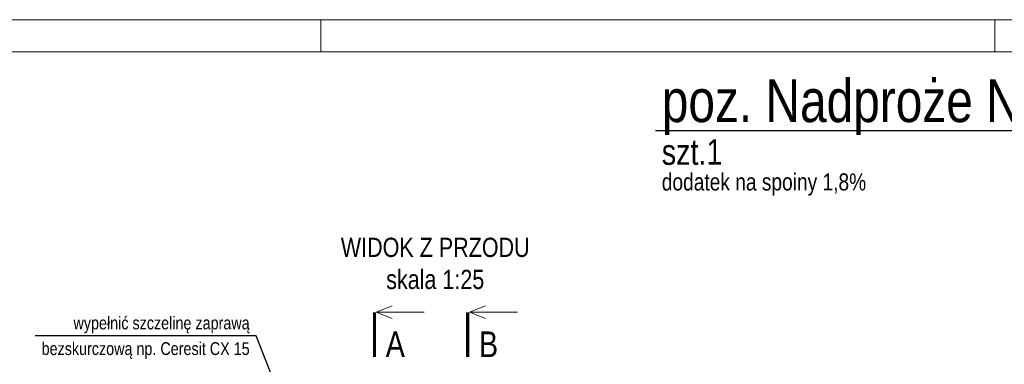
# Model space of a CAD drawing. Header units: millimetres. Extents: x 11149 to 111407, y -107619 to -23630.
# Tile 195 of 245: x 18672 to 19056, y -28494 to -28360. Entities that reach past the tile are written whole.
import ezdxf

# ---------------------------------------------------------------- set-up
doc = ezdxf.new("R2010")
doc.units = ezdxf.units.MM
doc.header["$LTSCALE"] = 2
doc.layers.get('0').update_dxf_attribs({"plot": 0})
doc.layers.add('e-cad_cienkie', color=1, linetype='Continuous', lineweight=9)
doc.layers.add('e-cad_opisy', color=7, linetype='Continuous', lineweight=9)
doc.styles.add('e-cad_1', font='arial.ttf', dxfattribs={"width": 0.7})
doc.styles.add('e-cad_2', font='arial.ttf', dxfattribs={"width": 0.8})
doc.dimstyles.new('e-cad_1_25_[cm]', dxfattribs={"dimscale": 2.5, "dimtxt": 1.8, "dimasz": 1.25, "dimexe": 1.25, "dimexo": 0.625, "dimgap": 0.5, "dimtad": 1, "dimdec": 0, "dimrnd": 1, "dimzin": 1, "dimtxsty": 'e-cad_1', "dimblk": 'OBLIQUE', "dimcen": 2.5, "dimclrd": 256, "dimclre": 252, "dimclrt": 7, "dimadec": 0, "dimazin": 0, "dimtfac": 1, "dimtix": 1, "dimtmove": 2, "dimatfit": 3, "dimldrblk": 'NONE', "dimfxl": 60, "dimfxlon": 1, "dimarcsym": 0})

# ---------------------------------------------------------------- blocks, each defined once
blk = doc.blocks.new('A3_poziom')
at = {"ltscale": 0.8}
for p, q in [((135, 292), (135, 297)), ((240, 292), (240, 297))]:
    blk.add_line(p, q, dxfattribs=at)
for points in [[(0, 0), (420, 0), (420, 297), (0, 297)], [(30, 5), (415, 5), (415, 292), (30, 292)]]:
    blk.add_lwpolyline(points, close=True)
blk = doc.blocks.new('e-cad_ZelbetPozycja')
at = {"layer": 'e-cad_opisy', "ltscale": 0.04, "style": 'e-cad_1', "width": 0.8}
for tag, p, height in [('OPIS_1', (0, 1.33), 6.67), ('OPIS_2', (0, -5.33), 4), ('OPIS_4', (16, -5.33), 4), ('OPIS_3', (0, -9.33), 2.67)]:
    blk.add_attdef(tag, p, '', height=height, dxfattribs=at)
at = {"layer": 'e-cad_opisy', "ltscale": 0.04, "style": 'e-cad_1', "width": 0.8, "flags": 1}
for tag, p in [('POZYCJA', (0, -20)), ('ILOSC', (0, -26.67)), ('DODATEK', (0, -33.33))]:
    blk.add_attdef(tag, p, '', height=4, dxfattribs=at)
blk = doc.blocks.new('_None')
blk = doc.blocks.new('_OBLIQUE')
at = {"color": 0, "linetype": 'ByBlock', "lineweight": -2}
blk.add_line((-0.5, -0.5), (0.5, 0.5), dxfattribs=at)
blk = doc.blocks.new('e-cad_przekroj_1_1_P')
for points in [[(0.25, 7), (2.75, 8)], [(0.25, 7), (7.75, 7)], [(0.25, 7), (2.75, 6)]]:
    blk.add_lwpolyline(points)
at = {"const_width": 0.5}
blk.add_lwpolyline([(0, 0), (0, 7)], dxfattribs=at)
at = {"style": 'e-cad_1', "width": 0.8}
blk.add_attdef('SYMBOL', (1.75, 0), '', height=4, dxfattribs=at)

msp = doc.modelspace()

# ---------------------------------------------------------------- block references
at = {"layer": 'e-cad_opisy', "ltscale": 0.02, "xscale": 2.5, "yscale": 2.5, "zscale": 2.5}
msp.add_blockref('A3_poziom', (18451.87, -29102.55), dxfattribs=at)
at = {"layer": 'e-cad_opisy', "ltscale": 0.5, "xscale": 2.5, "yscale": 2.5, "zscale": 2.5}
msp.add_blockref('e-cad_ZelbetPozycja', (18922.18, -28403.31), dxfattribs=at).add_auto_attribs({'OPIS_1': 'poz. Nadproże N-0.2', 'OPIS_2': 'szt.1', 'OPIS_3': 'dodatek na spoiny 1,8%'})
at = {"layer": 'e-cad_opisy', "xscale": 2.5, "yscale": 2.5, "zscale": 2.5, "rotation": 360}
for p, values in [((18810.25, -28491.58), {'SYMBOL': 'A'}), ((18846.58, -28491.58), {'SYMBOL': 'B'})]:
    msp.add_blockref('e-cad_przekroj_1_1_P', p, dxfattribs=at).add_auto_attribs(values)

# ---------------------------------------------------------------- texts
at = {"layer": 'e-cad_opisy', "style": 'e-cad_1', "width": 0.8}
for s, p in [('wypełnić szczelinę zaprawą', (18692.99, -28480.78)), ('bezskurczową np. Ceresit CX 15', (18680.57, -28490.78))]:
    msp.add_text(s, height=5, dxfattribs=at).set_placement(p)
at = {"layer": 'e-cad_opisy', "ltscale": 0.8, "insert": (18833.92, -28465.16), "char_height": 7.5, "width": 113.777, "attachment_point": 8, "style": 'e-cad_2'}
msp.add_mtext('WIDOK Z PRZODU\\Pskala 1:25', dxfattribs=at)

# ---------------------------------------------------------------- leaders
at = {"layer": 'e-cad_cienkie', "ltscale": 0.5, "has_arrowhead": 0}
msp.add_leader([(18919.68, -28403.31), (19096.55, -28403.31)], dimstyle='e-cad_1_25_[cm]', dxfattribs=at)
at = {"layer": 'e-cad_cienkie', "has_arrowhead": 0}
msp.add_leader([(18780.92, -28526.17), (18764.13, -28483.28), (18678.07, -28483.28)], dimstyle='e-cad_1_25_[cm]', override={"dimldrblk": 'None'}, dxfattribs=at)

doc.saveas('drawing.dxf')
